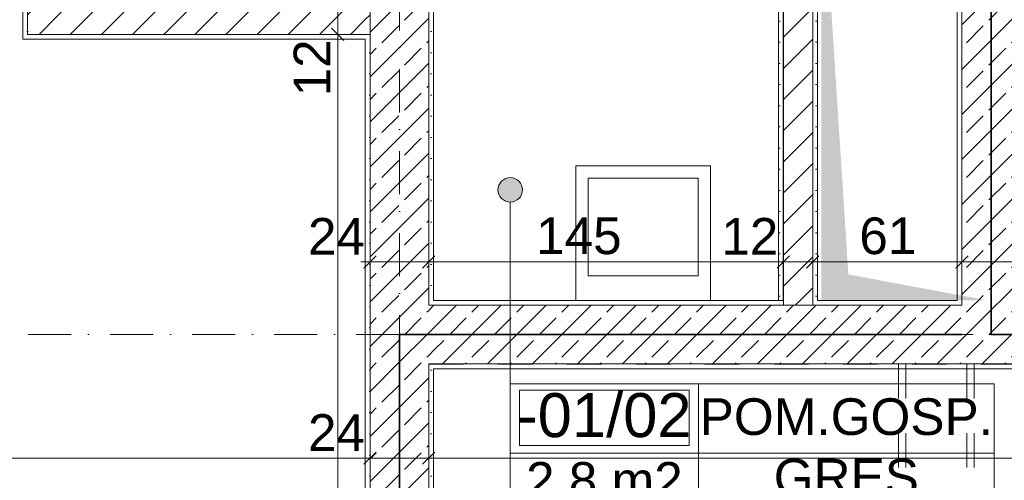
# Model space of a CAD drawing. Header units: millimetres. Extents: x -126271 to -91276, y -179170 to 5194.
# Tile 16 of 34: x -113582 to -109556, y -100562 to -98678. Entities that reach past the tile are written whole.
import ezdxf
from ezdxf.enums import TextEntityAlignment as Align

# ---------------------------------------------------------------- set-up
doc = ezdxf.new("R2010")
doc.units = ezdxf.units.MM
doc.header["$MEASUREMENT"] = 0
doc.linetypes.add('Kropki i Kreski', pattern=[335.138881, 176.388884, -88.194442, 0, -70.555556])
doc.linetypes.add('Przerywana', pattern=[282.222223, 141.111112, -141.111112])
for name, color, linetype, lineweight, true_color in [('Nowe_0_Nr_pióra__8', 7, 'Continuous', 35, 0xa80f02), ('Nowe_Elementy Modelu - Strefy_Nr_pióra__121', 7, 'Continuous', 0, 0xd5e3e3), ('Nowe_Konstrukcja - Schody_Nr_pióra__23', 7, 'Continuous', 13, 0x858585), ('Nowe_Konstrukcja - Ściany zew_Nr_pióra__23', 7, 'Continuous', 13, 0x858585), ('Nowe_Konstrukcja - Ściany zew_Nr_pióra__62', 7, 'Continuous', 18, 0xaaaaaa), ('Nowe_Metryczki pomieszczeń Archicada_Nr_pióra__81', 7, 'Continuous', 13, 0x6a6a6a), ('Nowe_Wymiarowanie - Ogólne_Nr_pióra__81', 7, 'Continuous', 13, 0x6a6a6a), ('Nowe_zagospodarowanie_Nr_pióra__81', 7, 'Continuous', 13, 0x6a6a6a)]:
    doc.layers.add(name, color=color, linetype=linetype, lineweight=lineweight, true_color=true_color)
for name, color, linetype in [('Nowe_Elementy Modelu - Strefy', 7, 'Continuous'), ('Nowe_Konstrukcja - Schody', 7, 'Continuous'), ('Nowe_Konstrukcja - Ściany zew', 7, 'Continuous'), ('Nowe_Osie', 7, 'Continuous'), ('Nowe_Wnętrze - Umeblowanie', 7, 'Continuous'), ('Nowe_Wymiarowanie - Ogólne', 7, 'Continuous'), ('Nowe_zagospodarowanie', 7, 'Continuous')]:
    doc.layers.add(name, color=color, linetype=linetype)
for name, color, linetype, lineweight in [('Nowe_Konstrukcja - Ściany zew_Nr_pióra__21', 7, 'Continuous', 20), ('Nowe_Konstrukcja - Ściany zew_Nr_pióra__3', 7, 'Continuous', 13), ('Nowe_Osie_Nr_pióra__4', 8, 'Continuous', 13), ('Nowe_Wnętrze - Umeblowanie_Nr_pióra__4', 8, 'Continuous', 13), ('Nowe_Wymiarowanie - Ogólne_Nr_pióra__42', 8, 'Continuous', 25)]:
    doc.layers.add(name, color=color, linetype=linetype, lineweight=lineweight)
doc.styles.add('STYL_AUTOMATYCZNY_1', font='arial.ttf')
doc.styles.add('STYL_AUTOMATYCZNY_2', font='arial.ttf')
doc.linetypes.add('REI 120', pattern='A,0,[1,PB-ARCH-001 RZUT PIWNIC_-1.Kondygnacja (1)1.Shx,S=9.126984,R=0,X=0,Y=-0.006213],-1150,0', length=1150)
doc.linetypes.add('REI 60', pattern='A,0,[2,PB-ARCH-001 RZUT PIWNIC_-1.Kondygnacja (1)1.Shx,S=5.15873,R=0,X=0,Y=-0.001199],-650,0', length=650)
doc.dimstyles.new('STYL_AUTOMATYCZNY__1', dxfattribs={"dimtxt": 150, "dimasz": 47.5, "dimexe": 0.18, "dimexo": 0.0625, "dimgap": 0, "dimtad": 1, "dimtih": 1, "dimtoh": 1, "dimdec": 0, "dimlfac": 0.1, "dimzin": 0, "dimdsep": 46, "dimtxsty": 'STYL_AUTOMATYCZNY_1', "dimblk": 'ARROWHEAD_6', "dimblk1": 'ARROWHEAD_6', "dimblk2": 'ARROWHEAD_6', "dimcen": 0.09, "dimse1": 1, "dimse2": 1, "dimclrd": 256, "dimclre": 256, "dimclrt": 8, "dimazin": 0, "dimtfac": 1, "dimtdec": 4, "dimtmove": 0, "dimatfit": 3, "dimfxl": 0, "dimtolj": 1, "dimtzin": 0, "dimarcsym": 0})
doc.dimstyles.new('STYL_AUTOMATYCZNY__2', dxfattribs={"dimtxt": 150, "dimasz": 47.5, "dimexe": 0.18, "dimexo": 0.0625, "dimgap": 0, "dimtad": 1, "dimdec": 0, "dimlfac": 0.1, "dimzin": 0, "dimdsep": 46, "dimtxsty": 'STYL_AUTOMATYCZNY_1', "dimblk": 'ARROWHEAD_6', "dimblk1": 'ARROWHEAD_6', "dimblk2": 'ARROWHEAD_6', "dimcen": 0.09, "dimse1": 1, "dimse2": 1, "dimclrd": 256, "dimclre": 256, "dimclrt": 8, "dimazin": 0, "dimtfac": 1, "dimtdec": 4, "dimtmove": 0, "dimatfit": 3, "dimfxl": 0, "dimtolj": 1, "dimtzin": 0, "dimarcsym": 0})
pattern_1 = [(45, (0, 0), (-91.92388, 91.92388), []), (45, (-45.96, 45.96), (-91.92388, 91.92388), [97.5, -32.5])]
pattern_2 = [(0, (0, 0), (0, 86.60254), [0, -50]), (0, (25, 43.3), (0, 86.60254), [0, -50])]
pattern_3 = [(45, (0, 0), (-63.63961, 63.63961), [])]

# ---------------------------------------------------------------- blocks, each defined once
blk = doc.blocks.new('POM.GOSP._-01_02_8_1', base_point=(-110806.4, -100450.7))
at = {"layer": 'Nowe_Metryczki pomieszczeń Archicada_Nr_pióra__81', "color": 251, "linetype": 'Continuous', "lineweight": 13, "true_color": 0x6a6a6a}
for p, q in [((-111576.4, -100167.9), (-109598.1, -100167.9)), ((-111576.4, -100686.4), (-111576.4, -100167.9)), ((-111537.9, -100193.8), (-110844.9, -100193.8)), ((-111537.9, -100420.1), (-111537.9, -100193.8)), ((-110844.9, -100193.8), (-110844.9, -100420.1)), ((-110806.4, -100167.9), (-110806.4, -100686.4)), ((-109598.1, -100167.9), (-109598.1, -100686.4)), ((-110844.9, -100420.1), (-111537.9, -100420.1)), ((-111576.4, -100450.7), (-109598.1, -100450.7)), ((-109598.1, -100686.4), (-111576.4, -100686.4))]:
    blk.add_line(p, q, dxfattribs=at)
at = {"layer": 'Nowe_Metryczki pomieszczeń Archicada_Nr_pióra__81', "color": 251, "lineweight": 13, "true_color": 0x6a6a6a}
for tag, height, style, p in [('ROOM_NUMBER', 180, 'STYL_AUTOMATYCZNY_2', (-111191.4, -100295.8)), ('ROOM_NAME', 150, 'STYL_AUTOMATYCZNY_1', (-110202.3, -100302)), ('floor_f', 150, 'STYL_AUTOMATYCZNY_1', (-110202.3, -100549.5)), ('ROOM_CALC_AREA', 150, 'STYL_AUTOMATYCZNY_1', (-111191.4, -100562.8))]:
    blk.add_attdef(tag, text='', height=height, dxfattribs=dict(at, style=style)).set_placement(p, align=Align.MIDDLE_CENTER)
blk = doc.blocks.new('Ściana_2_1', base_point=(-112029.5, -99966.6))
at = {"layer": 'Nowe_Konstrukcja - Ściany zew_Nr_pióra__23', "linetype": 'Continuous', "lineweight": 13, "true_color": 0x858585}
h = blk.add_hatch(dxfattribs=at)
h.set_pattern_fill('Tynk_0001', color=252, style=0, pattern_type=2)
h.set_pattern_definition(pattern_2)
h.paths.add_polyline_path([(-110479.5, -99826.6), (-111889.5, -99826.6), (-111889.5, -99846.6), (-110479.5, -99846.6)])
h = blk.add_hatch(dxfattribs=at)
h.set_pattern_fill('Tynk_0001', color=252, style=0, pattern_type=2)
h.set_pattern_definition(pattern_2)
h.paths.add_polyline_path([(-110479.5, -99846.6), (-110459.5, -99846.6), (-110459.5, -99826.6), (-110479.5, -99826.6)])
h = blk.add_hatch(dxfattribs=at)
h.set_pattern_fill('Tynk_0001', color=252, style=0, pattern_type=2)
h.set_pattern_definition(pattern_2)
h.paths.add_polyline_path([(-110339.5, -99846.6), (-110319.5, -99846.6), (-110319.5, -99826.6), (-110339.5, -99826.6)])
h = blk.add_hatch(dxfattribs=at)
h.set_pattern_fill('Tynk_0001', color=252, style=0, pattern_type=2)
h.set_pattern_definition(pattern_2)
h.paths.add_polyline_path([(-110319.5, -99846.6), (-109749.5, -99846.6), (-109749.5, -99826.6), (-110319.5, -99826.6)])
h = blk.add_hatch(dxfattribs=at)
h.set_pattern_fill('Tynk_0001', color=252, style=0, pattern_type=2)
h.set_pattern_definition(pattern_2)
h.paths.add_polyline_path([(-109749.5, -99846.6), (-109729.5, -99846.6), (-109729.5, -99826.6), (-109749.5, -99826.6)])
h = blk.add_hatch(dxfattribs=at)
h.set_pattern_fill('Beton_zbrojony_0001', color=252, style=0, pattern_type=2)
h.set_pattern_definition(pattern_1)
h.paths.add_polyline_path([(-111889.5, -100086.6), (-111889.5, -99846.6), (-111909.5, -99846.6), (-111909.5, -100086.6)])
h = blk.add_hatch(dxfattribs=at)
h.set_pattern_fill('Beton_zbrojony_0001', color=252, style=0, pattern_type=2)
h.set_pattern_definition(pattern_1)
h.paths.add_polyline_path([(-109729.5, -99846.6), (-111889.5, -99846.6), (-111889.5, -100086.6), (-109729.5, -100086.6)])
h = blk.add_hatch(dxfattribs=at)
h.set_pattern_fill('Beton_zbrojony_0001', color=252, style=0, pattern_type=2)
h.set_pattern_definition(pattern_1)
h.paths.add_polyline_path([(-109729.5, -100086.6), (-109489.5, -100086.6), (-109489.5, -99846.6), (-109729.5, -99846.6)])
h = blk.add_hatch(dxfattribs=at)
h.set_pattern_fill('Tynk_0001', color=252, style=0, pattern_type=2)
h.set_pattern_definition(pattern_2)
h.paths.add_polyline_path([(-107409.5, -100086.6), (-111889.5, -100086.6), (-111889.5, -100106.6), (-107409.5, -100106.6)])
at = {"layer": 'Nowe_Konstrukcja - Ściany zew_Nr_pióra__21', "color": 7, "linetype": 'Continuous', "lineweight": 20, "flags": 128}
for points in [[(-110479.5, -99826.6), (-111889.5, -99826.6)], [(-109749.5, -99826.6), (-110319.5, -99826.6)], [(-111889.5, -100106.6), (-107389.5, -100106.6)]]:
    blk.add_lwpolyline(points, dxfattribs=at)
at = {"layer": 'Nowe_Konstrukcja - Ściany zew_Nr_pióra__3', "color": 7, "linetype": 'Continuous', "lineweight": 13}
for p, q in [((-110459.5, -99826.6), (-110459.5, -99846.6)), ((-110339.5, -99846.6), (-110339.5, -99826.6)), ((-109729.5, -99826.6), (-109729.5, -99846.6)), ((-111889.5, -99846.6), (-111909.5, -99846.6)), ((-110459.5, -99846.6), (-111889.5, -99846.6)), ((-110459.5, -99846.6), (-110339.5, -99846.6)), ((-109729.5, -99846.6), (-110339.5, -99846.6)), ((-111909.5, -100086.6), (-111889.5, -100086.6)), ((-111889.5, -100086.6), (-109729.5, -100086.6)), ((-109729.5, -100086.6), (-109489.5, -100086.6))]:
    blk.add_line(p, q, dxfattribs=at)
blk = doc.blocks.new('Ściana_5_1', base_point=(-112029.5, -97726.6))
at = {"layer": 'Nowe_Konstrukcja - Ściany zew_Nr_pióra__23', "linetype": 'Continuous', "lineweight": 13, "true_color": 0x858585}
h = blk.add_hatch(dxfattribs=at)
h.set_pattern_fill('Beton_zbrojony_0001', color=252, style=0, pattern_type=2)
h.set_pattern_definition(pattern_1)
h.paths.add_polyline_path([(-111909.5, -99846.6), (-111909.5, -98006.6), (-112149.5, -98006.6), (-112149.5, -99846.6)])
h = blk.add_hatch(dxfattribs=at)
h.set_pattern_fill('Tynk_0001', color=252, style=0, pattern_type=2)
h.set_pattern_definition(pattern_2)
h.paths.add_polyline_path([(-111889.5, -99826.6), (-111889.5, -98006.6), (-111909.5, -98006.6), (-111909.5, -99826.6)])
h = blk.add_hatch(dxfattribs=at)
h.set_pattern_fill('Tynk_0001', color=252, style=0, pattern_type=2)
h.set_pattern_definition(pattern_2)
h.paths.add_polyline_path([(-112149.5, -98758), (-112149.5, -98738), (-112169.5, -98738), (-112169.5, -98758)])
h = blk.add_hatch(dxfattribs=at)
h.set_pattern_fill('Tynk_0001', color=252, style=0, pattern_type=2)
h.set_pattern_definition(pattern_2)
h.paths.add_polyline_path([(-112169.5, -98758), (-112169.5, -102826.6), (-112149.5, -102826.6), (-112149.5, -98758)])
h = blk.add_hatch(dxfattribs=at)
h.set_pattern_fill('Tynk_0001', color=252, style=0, pattern_type=2)
h.set_pattern_definition(pattern_2)
h.paths.add_polyline_path([(-111889.5, -99846.6), (-111889.5, -99826.6), (-111909.5, -99826.6), (-111909.5, -99846.6)])
h = blk.add_hatch(dxfattribs=at)
h.set_pattern_fill('Beton_zbrojony_0001', color=252, style=0, pattern_type=2)
h.set_pattern_definition(pattern_1)
h.paths.add_polyline_path([(-111909.5, -100086.6), (-111909.5, -99846.6), (-112149.5, -99846.6), (-112149.5, -100086.6)])
h = blk.add_hatch(dxfattribs=at)
h.set_pattern_fill('Beton_zbrojony_0001', color=252, style=0, pattern_type=2)
h.set_pattern_definition(pattern_1)
h.paths.add_polyline_path([(-112149.5, -100086.6), (-112149.5, -102826.6), (-111909.5, -102826.6), (-111909.5, -100086.6)])
h = blk.add_hatch(dxfattribs=at)
h.set_pattern_fill('Tynk_0001', color=252, style=0, pattern_type=2)
h.set_pattern_definition(pattern_2)
h.paths.add_polyline_path([(-111889.5, -100106.6), (-111889.5, -100086.6), (-111909.5, -100086.6), (-111909.5, -100106.6)])
h = blk.add_hatch(dxfattribs=at)
h.set_pattern_fill('Tynk_0001', color=252, style=0, pattern_type=2)
h.set_pattern_definition(pattern_2)
h.paths.add_polyline_path([(-111909.5, -100106.6), (-111909.5, -102826.6), (-111889.5, -102826.6), (-111889.5, -100106.6)])
at = {"layer": 'Nowe_Konstrukcja - Ściany zew_Nr_pióra__21', "color": 7, "linetype": 'Continuous', "lineweight": 20, "flags": 128}
for points in [[(-111889.5, -99826.6), (-111889.5, -98006.6)], [(-112169.5, -98758), (-112169.5, -102826.6)], [(-111889.5, -102826.6), (-111889.5, -100106.6)]]:
    blk.add_lwpolyline(points, dxfattribs=at)
at = {"layer": 'Nowe_Konstrukcja - Ściany zew_Nr_pióra__3', "color": 7, "linetype": 'Continuous', "lineweight": 13}
for p, q in [((-111909.5, -99846.6), (-111909.5, -98006.6)), ((-112149.5, -98738), (-112149.5, -98618)), ((-112169.5, -98738), (-112149.5, -98738)), ((-112149.5, -98738), (-112149.5, -99846.6)), ((-112149.5, -99846.6), (-112149.5, -100086.6)), ((-111889.5, -99846.6), (-111909.5, -99846.6)), ((-112149.5, -100086.6), (-112149.5, -102826.6)), ((-111909.5, -100086.6), (-111889.5, -100086.6)), ((-111909.5, -102826.6), (-111909.5, -100086.6))]:
    blk.add_line(p, q, dxfattribs=at)
blk = doc.blocks.new('Ściana_10_1', base_point=(-113409.5, -97726.6))
at = {"layer": 'Nowe_Konstrukcja - Ściany zew_Nr_pióra__23', "linetype": 'Continuous', "lineweight": 13, "true_color": 0x858585}
h = blk.add_hatch(dxfattribs=at)
h.set_pattern_fill('Tynk_0001', color=252, style=0, pattern_type=2)
h.set_pattern_definition(pattern_2)
h.paths.add_polyline_path([(-113569.5, -98006.6), (-113569.5, -98738), (-113549.5, -98738), (-113549.5, -98006.6)])
h = blk.add_hatch(dxfattribs=at)
h.set_pattern_fill('Bloczki_ceramiczne_0001', color=252, style=0, pattern_type=2)
h.set_pattern_definition(pattern_3)
h.paths.add_polyline_path([(-113549.5, -98006.6), (-113429.5, -98006.6), (-113429.5, -97986.6), (-113549.5, -97986.6)])
h = blk.add_hatch(dxfattribs=at)
h.set_pattern_fill('Bloczki_ceramiczne_0001', color=252, style=0, pattern_type=2)
h.set_pattern_definition(pattern_3)
h.paths.add_polyline_path([(-113549.5, -98006.6), (-113549.5, -98618), (-113429.5, -98618), (-113429.5, -98006.6)])
h = blk.add_hatch(dxfattribs=at)
h.set_pattern_fill('Tynk_0001', color=252, style=0, pattern_type=2)
h.set_pattern_definition(pattern_2)
h.paths.add_polyline_path([(-113409.5, -98598), (-113409.5, -98006.6), (-113429.5, -98006.6), (-113429.5, -98598)])
h = blk.add_hatch(dxfattribs=at)
h.set_pattern_fill('Bloczki_ceramiczne_0001', color=252, style=0, pattern_type=2)
h.set_pattern_definition(pattern_3)
h.paths.add_polyline_path([(-113429.5, -98618), (-113549.5, -98738), (-113429.5, -98738)])
h = blk.add_hatch(dxfattribs=at)
h.set_pattern_fill('Bloczki_ceramiczne_0001', color=252, style=0, pattern_type=2)
h.set_pattern_definition(pattern_3)
h.paths.add_polyline_path([(-113429.5, -98618), (-113549.5, -98618), (-113549.5, -98738)])
h = blk.add_hatch(dxfattribs=at)
h.set_pattern_fill('Tynk_0001', color=252, style=0, pattern_type=2)
h.set_pattern_definition(pattern_2)
h.paths.add_polyline_path([(-113409.5, -98598), (-113429.5, -98618), (-113409.5, -98618)])
h = blk.add_hatch(dxfattribs=at)
h.set_pattern_fill('Tynk_0001', color=252, style=0, pattern_type=2)
h.set_pattern_definition(pattern_2)
h.paths.add_polyline_path([(-113409.5, -98598), (-113429.5, -98598), (-113429.5, -98618)])
h = blk.add_hatch(dxfattribs=at)
h.set_pattern_fill('Tynk_0001', color=252, style=0, pattern_type=2)
h.set_pattern_definition(pattern_2)
h.paths.add_polyline_path([(-113549.5, -98738), (-113569.5, -98758), (-113549.5, -98758)])
h = blk.add_hatch(dxfattribs=at)
h.set_pattern_fill('Tynk_0001', color=252, style=0, pattern_type=2)
h.set_pattern_definition(pattern_2)
h.paths.add_polyline_path([(-113549.5, -98738), (-113569.5, -98738), (-113569.5, -98758)])
at = {"layer": 'Nowe_Konstrukcja - Ściany zew_Nr_pióra__21', "color": 7, "linetype": 'Continuous', "lineweight": 20, "flags": 128}
for points in [[(-113569.5, -98006.6), (-113569.5, -98758)], [(-113409.5, -98598), (-113409.5, -98006.6)], [(-113569.5, -98758), (-113549.5, -98758)]]:
    blk.add_lwpolyline(points, dxfattribs=at)
at = {"layer": 'Nowe_Konstrukcja - Ściany zew_Nr_pióra__3', "color": 7, "linetype": 'Continuous', "lineweight": 13}
for p, q in [((-113549.5, -97986.6), (-113549.5, -98006.6)), ((-113429.5, -97986.6), (-113549.5, -97986.6)), ((-113549.5, -98006.6), (-113549.5, -98618)), ((-113429.5, -98006.6), (-113429.5, -97986.6)), ((-113429.5, -98618), (-113429.5, -98006.6)), ((-113549.5, -98618), (-113549.5, -98738)), ((-113429.5, -98618), (-113409.5, -98618)), ((-113549.5, -98738), (-113429.5, -98738))]:
    blk.add_line(p, q, dxfattribs=at)
blk = doc.blocks.new('Ściana_11_1', base_point=(-112029.5, -98598))
at = {"layer": 'Nowe_Konstrukcja - Ściany zew_Nr_pióra__23', "linetype": 'Continuous', "lineweight": 13, "true_color": 0x858585}
h = blk.add_hatch(dxfattribs=at)
h.set_pattern_fill('Bloczki_ceramiczne_0001', color=252, style=0, pattern_type=2)
h.set_pattern_definition(pattern_3)
h.paths.add_polyline_path([(-113429.5, -98738), (-112169.5, -98738), (-112169.5, -98618), (-113429.5, -98618)])
h = blk.add_hatch(dxfattribs=at)
h.set_pattern_fill('Tynk_0001', color=252, style=0, pattern_type=2)
h.set_pattern_definition(pattern_2)
h.paths.add_polyline_path([(-113409.5, -98618), (-112169.5, -98618), (-112169.5, -98598), (-113409.5, -98598)])
h = blk.add_hatch(dxfattribs=at)
h.set_pattern_fill('Bloczki_ceramiczne_0001', color=252, style=0, pattern_type=2)
h.set_pattern_definition(pattern_3)
h.paths.add_polyline_path([(-112149.5, -98738), (-112149.5, -98618), (-112169.5, -98618), (-112169.5, -98738)])
h = blk.add_hatch(dxfattribs=at)
h.set_pattern_fill('Tynk_0001', color=252, style=0, pattern_type=2)
h.set_pattern_definition(pattern_2)
h.paths.add_polyline_path([(-113549.5, -98758), (-112169.5, -98758), (-112169.5, -98738), (-113549.5, -98738)])
at = {"layer": 'Nowe_Konstrukcja - Ściany zew_Nr_pióra__21', "color": 7, "linetype": 'Continuous', "lineweight": 20, "flags": 128}
for points in [[(-112169.5, -98598), (-113409.5, -98598)], [(-113549.5, -98758), (-112169.5, -98758)]]:
    blk.add_lwpolyline(points, dxfattribs=at)
at = {"layer": 'Nowe_Konstrukcja - Ściany zew_Nr_pióra__3', "color": 7, "linetype": 'Continuous', "lineweight": 13}
for p, q in [((-113429.5, -98618), (-113409.5, -98618)), ((-112169.5, -98618), (-113409.5, -98618)), ((-112149.5, -98618), (-112169.5, -98618)), ((-112149.5, -98738), (-112149.5, -98618)), ((-113549.5, -98738), (-113429.5, -98738)), ((-113429.5, -98738), (-112169.5, -98738)), ((-112169.5, -98738), (-112149.5, -98738))]:
    blk.add_line(p, q, dxfattribs=at)
blk = doc.blocks.new('Ściana_12_1', base_point=(-110399.5, -99966.6))
at = {"layer": 'Nowe_Konstrukcja - Ściany zew_Nr_pióra__23', "linetype": 'Continuous', "lineweight": 13, "true_color": 0x858585}
h = blk.add_hatch(dxfattribs=at)
h.set_pattern_fill('Tynk_0001', color=252, style=0, pattern_type=2)
h.set_pattern_definition(pattern_2)
h.paths.add_polyline_path([(-110479.5, -98006.6), (-110479.5, -99826.6), (-110459.5, -99826.6), (-110459.5, -98006.6)])
h = blk.add_hatch(dxfattribs=at)
h.set_pattern_fill('Bloczki_ceramiczne_0001', color=252, style=0, pattern_type=2)
h.set_pattern_definition(pattern_3)
h.paths.add_polyline_path([(-110459.5, -98006.6), (-110339.5, -98006.6), (-110339.5, -97986.6), (-110459.5, -97986.6)])
h = blk.add_hatch(dxfattribs=at)
h.set_pattern_fill('Bloczki_ceramiczne_0001', color=252, style=0, pattern_type=2)
h.set_pattern_definition(pattern_3)
h.paths.add_polyline_path([(-110339.5, -99826.6), (-110339.5, -98006.6), (-110459.5, -98006.6), (-110459.5, -99826.6)])
h = blk.add_hatch(dxfattribs=at)
h.set_pattern_fill('Tynk_0001', color=252, style=0, pattern_type=2)
h.set_pattern_definition(pattern_2)
h.paths.add_polyline_path([(-110319.5, -99826.6), (-110319.5, -98006.6), (-110339.5, -98006.6), (-110339.5, -99826.6)])
h = blk.add_hatch(dxfattribs=at)
h.set_pattern_fill('Bloczki_ceramiczne_0001', color=252, style=0, pattern_type=2)
h.set_pattern_definition(pattern_3)
h.paths.add_polyline_path([(-110459.5, -99846.6), (-110339.5, -99846.6), (-110339.5, -99826.6), (-110459.5, -99826.6)])
at = {"layer": 'Nowe_Konstrukcja - Ściany zew_Nr_pióra__21', "color": 7, "linetype": 'Continuous', "lineweight": 20, "flags": 128}
for points in [[(-110479.5, -98006.6), (-110479.5, -99826.6)], [(-110319.5, -99826.6), (-110319.5, -98006.6)]]:
    blk.add_lwpolyline(points, dxfattribs=at)
at = {"layer": 'Nowe_Konstrukcja - Ściany zew_Nr_pióra__3', "color": 7, "linetype": 'Continuous', "lineweight": 13}
for p, q in [((-110459.5, -97986.6), (-110459.5, -98006.6)), ((-110339.5, -97986.6), (-110459.5, -97986.6)), ((-110459.5, -98006.6), (-110459.5, -99826.6)), ((-110339.5, -98006.6), (-110339.5, -97986.6)), ((-110339.5, -99826.6), (-110339.5, -98006.6)), ((-110459.5, -99826.6), (-110459.5, -99846.6)), ((-110339.5, -99846.6), (-110339.5, -99826.6)), ((-110459.5, -99846.6), (-110339.5, -99846.6))]:
    blk.add_line(p, q, dxfattribs=at)
blk = doc.blocks.new('Ściana_18_1', base_point=(-109609.5, -99966.6))
at = {"layer": 'Nowe_Konstrukcja - Ściany zew_Nr_pióra__23', "linetype": 'Continuous', "lineweight": 13, "true_color": 0x858585}
h = blk.add_hatch(dxfattribs=at)
h.set_pattern_fill('Tynk_0001', color=252, style=0, pattern_type=2)
h.set_pattern_definition(pattern_2)
h.paths.add_polyline_path([(-109749.5, -98006.6), (-109749.5, -99826.6), (-109729.5, -99826.6), (-109729.5, -98006.6)])
h = blk.add_hatch(dxfattribs=at)
h.set_pattern_fill('Beton_zbrojony_0001', color=252, style=0, pattern_type=2)
h.set_pattern_definition(pattern_1)
h.paths.add_polyline_path([(-109729.5, -98006.6), (-109489.5, -98006.6), (-109489.5, -97986.6), (-109729.5, -97986.6)])
h = blk.add_hatch(dxfattribs=at)
h.set_pattern_fill('Beton_zbrojony_0001', color=252, style=0, pattern_type=2)
h.set_pattern_definition(pattern_1)
h.paths.add_polyline_path([(-109489.5, -99826.6), (-109489.5, -98006.6), (-109729.5, -98006.6), (-109729.5, -99826.6)])
h = blk.add_hatch(dxfattribs=at)
h.set_pattern_fill('Tynk_0001', color=252, style=0, pattern_type=2)
h.set_pattern_definition(pattern_2)
h.paths.add_polyline_path([(-109469.5, -99826.6), (-109469.5, -98006.6), (-109489.5, -98006.6), (-109489.5, -99826.6)])
h = blk.add_hatch(dxfattribs=at)
h.set_pattern_fill('Beton_zbrojony_0001', color=252, style=0, pattern_type=2)
h.set_pattern_definition(pattern_1)
h.paths.add_polyline_path([(-109729.5, -99846.6), (-109489.5, -99846.6), (-109489.5, -99826.6), (-109729.5, -99826.6)])
at = {"layer": 'Nowe_Konstrukcja - Ściany zew_Nr_pióra__21', "color": 7, "linetype": 'Continuous', "lineweight": 20, "flags": 128}
for points in [[(-109749.5, -98006.6), (-109749.5, -99826.6)], [(-109469.5, -99826.6), (-109469.5, -98006.6)]]:
    blk.add_lwpolyline(points, dxfattribs=at)
at = {"layer": 'Nowe_Konstrukcja - Ściany zew_Nr_pióra__3', "color": 7, "linetype": 'Continuous', "lineweight": 13}
for p, q in [((-109729.5, -97986.6), (-109729.5, -98006.6)), ((-109729.5, -98006.6), (-109729.5, -99826.6)), ((-109489.5, -98006.6), (-109489.5, -97986.6)), ((-109489.5, -99826.6), (-109489.5, -98006.6)), ((-109729.5, -99826.6), (-109729.5, -99846.6)), ((-109489.5, -99846.6), (-109489.5, -99826.6))]:
    blk.add_line(p, q, dxfattribs=at)
blk = doc.blocks.new('Schody 3')
at = {"layer": 'Nowe_Konstrukcja - Schody_Nr_pióra__23', "color": 252, "linetype": 'Przerywana', "lineweight": 13, "true_color": 0x858585}
for p, q in [((0, 3880), (2750, 3880)), ((2750, 3880), (2750, -560)), ((2750, 1960), (1450, 1960)), ((2750, 1930), (1450, 1930)), ((2750, 1680), (1450, 1680)), ((2750, 1650), (1450, 1650))]:
    blk.add_line(p, q, dxfattribs=at)
blk = doc.blocks.new('Zlew tradycyjny 27')
at = {"layer": 'Nowe_Wnętrze - Umeblowanie_Nr_pióra__4', "color": 8, "linetype": 'Continuous', "lineweight": 13}
for p, q in [((500, 450), (50, 450)), ((50, 450), (50, 50)), ((500, 50), (500, 450)), ((50, 50), (500, 50))]:
    blk.add_line(p, q, dxfattribs=at)
at = {"layer": 'Nowe_Wnętrze - Umeblowanie_Nr_pióra__4', "color": 8, "linetype": 'Continuous', "lineweight": 13, "flags": 128}
blk.add_lwpolyline([(0, 0), (550, 0), (550, 550), (0, 550)], close=True, dxfattribs=at)
blk = doc.blocks.new('Standardowy znacznik osi_3')
at = {"layer": 'Nowe_Osie_Nr_pióra__4', "color": 8, "linetype": 'Kropki i Kreski', "lineweight": 13}
blk.add_line((1000, 0), (16473, 0), dxfattribs=at)
at = {"layer": 'Nowe_Osie_Nr_pióra__4', "color": 8, "lineweight": 13, "style": 'STYL_AUTOMATYCZNY_1'}
for tag, p in [('AC_MarkerText_1_0', (-67.9, -57.1)), ('AC_MarkerText_1_1', (17905.2, -57.1))]:
    blk.add_attdef(tag, text='', height=250, rotation=270, dxfattribs=at).set_placement(p, align=Align.TOP_CENTER)
blk = doc.blocks.new('Standardowy znacznik osi_5')
at = {"layer": 'Nowe_Osie_Nr_pióra__4', "color": 8, "linetype": 'Kropki i Kreski', "lineweight": 13}
blk.add_line((1000, 0), (32849.3, 0), dxfattribs=at)
at = {"layer": 'Nowe_Osie_Nr_pióra__4', "color": 8, "lineweight": 13, "style": 'STYL_AUTOMATYCZNY_1'}
for tag, p in [('AC_MarkerText_1_0', (-250, -239.3)), ('AC_MarkerText_1_1', (34099.3, -239.3))]:
    blk.add_attdef(tag, text='', height=250, rotation=180, dxfattribs=at).set_placement(p, align=Align.TOP_CENTER)
blk = doc.blocks.new('Polilinia_1_1', base_point=(-111576.4, -100167.9))
at = {"layer": 'Nowe_zagospodarowanie_Nr_pióra__81', "linetype": 'Continuous', "lineweight": 13, "true_color": 0x6a6a6a}
blk.add_hatch(color=251, dxfattribs=at).paths.add_polyline_path([(-111626.4, -99374.2), (-111622.6, -99393.3), (-111611.8, -99409.6), (-111595.5, -99420.4), (-111576.4, -99424.2), (-111557.3, -99420.4), (-111541, -99409.6), (-111530.2, -99393.3), (-111526.4, -99374.2), (-111530.2, -99355.1), (-111541, -99338.8), (-111557.3, -99328), (-111576.4, -99324.2), (-111595.5, -99328), (-111611.8, -99338.8), (-111622.6, -99355.1)])
at = {"layer": 'Nowe_zagospodarowanie_Nr_pióra__81', "color": 251, "linetype": 'Continuous', "lineweight": 13, "true_color": 0x6a6a6a, "flags": 128}
blk.add_lwpolyline([(-111576.4, -100167.9), (-111576.4, -99424.2)], dxfattribs=at)
at = {"layer": 'Nowe_zagospodarowanie_Nr_pióra__81', "color": 251, "linetype": 'Continuous', "lineweight": 13, "true_color": 0x6a6a6a}
blk.add_circle((-111576.4, -99374.2), 50, dxfattribs=at)
blk = doc.blocks.new('*D138')
at = {"layer": 'Nowe_Wymiarowanie - Ogólne_Nr_pióra__81', "color": 251, "linetype": 'Continuous', "lineweight": 13, "true_color": 0x6a6a6a}
for p, q in [((-115989.5, -100518.9), (-115989.5, -100425.1)), ((-112149.5, -100518.9), (-112149.5, -100425.1)), ((-115964.5, -100447), (-116014.5, -100497)), ((-115989.5, -100472), (-112149.5, -100472)), ((-112124.5, -100447), (-112174.5, -100497))]:
    blk.add_line(p, q, dxfattribs=at)
at = {"layer": 'Nowe_Wymiarowanie - Ogólne_Nr_pióra__42', "color": 8, "lineweight": 25, "char_height": 150, "attachment_point": 7, "style": 'STYL_AUTOMATYCZNY_1'}
for s, insert in [('\\A1;{\\pql;\\fArial|b0|i0|c238|p0;\\W1.000000;384}', (-114355.5, -100442)), ('\\A1;{\\pql;\\fArial|b0|i0|c238|p0;\\W1.000000;24}', (-112403.3, -100442))]:
    blk.add_mtext(s, dxfattribs=dict(at, insert=insert))
blk = doc.blocks.new('ARROWHEAD_6')
at = {"color": 0, "linetype": 'Continuous', "lineweight": 0}
for p, q in [((0, 0), (-1, 0)), ((-0.5, -0.5), (0.5, 0.5))]:
    blk.add_line(p, q, dxfattribs=at)
blk = doc.blocks.new('*D139')
at = {"layer": 'Nowe_Wymiarowanie - Ogólne_Nr_pióra__81', "color": 251, "linetype": 'Continuous', "lineweight": 13, "true_color": 0x6a6a6a}
for p, q in [((-112149.5, -100518.9), (-112149.5, -100425.1)), ((-111909.5, -100518.9), (-111909.5, -100425.1)), ((-112124.5, -100447), (-112174.5, -100497)), ((-112149.5, -100472), (-111909.5, -100472)), ((-111884.5, -100447), (-111934.5, -100497))]:
    blk.add_line(p, q, dxfattribs=at)
blk = doc.blocks.new('*D140')
at = {"layer": 'Nowe_Wymiarowanie - Ogólne_Nr_pióra__81', "color": 251, "linetype": 'Continuous', "lineweight": 13, "true_color": 0x6a6a6a}
for p, q in [((-111909.5, -100518.9), (-111909.5, -100425.1)), ((-105849.5, -100518.9), (-105849.5, -100425.1)), ((-111884.5, -100447), (-111934.5, -100497)), ((-111909.5, -100472), (-105849.5, -100472)), ((-105824.5, -100447), (-105874.5, -100497))]:
    blk.add_line(p, q, dxfattribs=at)
at = {"layer": 'Nowe_Wymiarowanie - Ogólne_Nr_pióra__42', "color": 8, "lineweight": 25, "char_height": 150, "attachment_point": 7, "style": 'STYL_AUTOMATYCZNY_1'}
for s, insert in [('\\A1;{\\pql;\\fArial|b0|i0|c238|p0;\\W1.000000;606}', (-109165.5, -100442)), ('\\A1;{\\pql;\\fArial|b0|i0|c238|p0;\\W1.000000;24}', (-106103.3, -100442))]:
    blk.add_mtext(s, dxfattribs=dict(at, insert=insert))
blk = doc.blocks.new('*D152')
at = {"layer": 'Nowe_Wymiarowanie - Ogólne_Nr_pióra__81', "color": 251, "linetype": 'Continuous', "lineweight": 13, "true_color": 0x6a6a6a}
for p, q in [((-112235, -98738), (-112328.8, -98738)), ((-112306.9, -98713), (-112256.9, -98763)), ((-112281.9, -102826.6), (-112281.9, -98738)), ((-112306.9, -102801.6), (-112256.9, -102851.6)), ((-112235, -102826.6), (-112328.8, -102826.6)), ((-112281.9, -102864.1), (-112281.9, -102826.6))]:
    blk.add_line(p, q, dxfattribs=at)
at = {"layer": 'Nowe_Wymiarowanie - Ogólne_Nr_pióra__42', "color": 8, "lineweight": 25, "char_height": 150, "attachment_point": 7, "rotation": 90, "style": 'STYL_AUTOMATYCZNY_1'}
for s, insert in [('\\A1;{\\pql;\\fArial|b0|i0|c238|p0;\\W1.000000;12}', (-112311.9, -98991.8)), ('\\A1;{\\pql;\\fArial|b0|i0|c238|p0;\\W1.000000;409}', (-112311.9, -101068.3))]:
    blk.add_mtext(s, dxfattribs=dict(at, insert=insert))
blk = doc.blocks.new('*D153')
at = {"layer": 'Nowe_Wymiarowanie - Ogólne_Nr_pióra__81', "color": 251, "linetype": 'Continuous', "lineweight": 13, "true_color": 0x6a6a6a}
for p, q in [((-112235, -98618), (-112328.8, -98618)), ((-112306.9, -98593), (-112256.9, -98643)), ((-112281.9, -98738), (-112281.9, -98618)), ((-112306.9, -98713), (-112256.9, -98763))]:
    blk.add_line(p, q, dxfattribs=at)
blk = doc.blocks.new('*D160')
at = {"layer": 'Nowe_Wymiarowanie - Ogólne_Nr_pióra__81', "color": 251, "linetype": 'Continuous', "lineweight": 13, "true_color": 0x6a6a6a}
for p, q in [((-112149.5, -99716.2), (-112149.5, -99622.5)), ((-111909.5, -99716.2), (-111909.5, -99622.5)), ((-112187, -99669.3), (-112149.5, -99669.3)), ((-112124.5, -99644.3), (-112174.5, -99694.3)), ((-112149.5, -99669.3), (-111909.5, -99669.3)), ((-111884.5, -99644.3), (-111934.5, -99694.3))]:
    blk.add_line(p, q, dxfattribs=at)
at = {"layer": 'Nowe_Wymiarowanie - Ogólne_Nr_pióra__42', "color": 8, "lineweight": 25, "insert": (-112403.3, -99639.3), "char_height": 150, "attachment_point": 7, "style": 'STYL_AUTOMATYCZNY_1'}
blk.add_mtext('\\A1;{\\pql;\\fArial|b0|i0|c238|p0;\\W1.000000;24}', dxfattribs=at)
blk = doc.blocks.new('*D161')
at = {"layer": 'Nowe_Wymiarowanie - Ogólne_Nr_pióra__81', "color": 251, "linetype": 'Continuous', "lineweight": 13, "true_color": 0x6a6a6a}
for p, q in [((-111909.5, -99716.2), (-111909.5, -99622.5)), ((-110459.5, -99716.2), (-110459.5, -99622.5)), ((-111884.5, -99644.3), (-111934.5, -99694.3)), ((-111909.5, -99669.3), (-110459.5, -99669.3)), ((-110434.5, -99644.3), (-110484.5, -99694.3))]:
    blk.add_line(p, q, dxfattribs=at)
at = {"layer": 'Nowe_Wymiarowanie - Ogólne_Nr_pióra__42', "color": 8, "lineweight": 25, "char_height": 150, "attachment_point": 7, "style": 'STYL_AUTOMATYCZNY_1'}
for s, insert in [('\\A1;{\\pql;\\fArial|b0|i0|c238|p0;\\W1.000000;145}', (-111470.5, -99639.3)), ('\\A1;{\\pql;\\fArial|b0|i0|c238|p0;\\W1.000000;12}', (-110713.3, -99639.3))]:
    blk.add_mtext(s, dxfattribs=dict(at, insert=insert))
blk = doc.blocks.new('*D162')
at = {"layer": 'Nowe_Wymiarowanie - Ogólne_Nr_pióra__81', "color": 251, "linetype": 'Continuous', "lineweight": 13, "true_color": 0x6a6a6a}
for p, q in [((-110459.5, -99716.2), (-110459.5, -99622.5)), ((-110339.5, -99716.2), (-110339.5, -99622.5)), ((-110434.5, -99644.3), (-110484.5, -99694.3)), ((-110459.5, -99669.3), (-110339.5, -99669.3)), ((-110314.5, -99644.3), (-110364.5, -99694.3))]:
    blk.add_line(p, q, dxfattribs=at)
blk = doc.blocks.new('*D163')
at = {"layer": 'Nowe_Wymiarowanie - Ogólne_Nr_pióra__81', "color": 251, "linetype": 'Continuous', "lineweight": 13, "true_color": 0x6a6a6a}
for p, q in [((-110339.5, -99716.2), (-110339.5, -99622.5)), ((-109729.5, -99716.2), (-109729.5, -99622.5)), ((-110314.5, -99644.3), (-110364.5, -99694.3)), ((-110339.5, -99669.3), (-109729.5, -99669.3)), ((-109704.5, -99644.3), (-109754.5, -99694.3))]:
    blk.add_line(p, q, dxfattribs=at)
at = {"layer": 'Nowe_Wymiarowanie - Ogólne_Nr_pióra__42', "color": 8, "lineweight": 25, "insert": (-110148.9, -99639.3), "char_height": 150, "attachment_point": 7, "style": 'STYL_AUTOMATYCZNY_1'}
blk.add_mtext('\\A1;{\\pql;\\fArial|b0|i0|c238|p0;\\W1.000000;61}', dxfattribs=at)
blk = doc.blocks.new('*D164')
at = {"layer": 'Nowe_Wymiarowanie - Ogólne_Nr_pióra__81', "color": 251, "linetype": 'Continuous', "lineweight": 13, "true_color": 0x6a6a6a}
for p, q in [((-109729.5, -99716.2), (-109729.5, -99622.5)), ((-109489.5, -99716.2), (-109489.5, -99622.5)), ((-109704.5, -99644.3), (-109754.5, -99694.3)), ((-109729.5, -99669.3), (-109489.5, -99669.3)), ((-109464.5, -99644.3), (-109514.5, -99694.3))]:
    blk.add_line(p, q, dxfattribs=at)

msp = doc.modelspace()

# ---------------------------------------------------------------- hatches: boundary and pattern name
at = {"layer": 'Nowe_Konstrukcja - Ściany zew_Nr_pióra__62', "linetype": 'Continuous', "lineweight": 0, "true_color": 0xb2b2b2}
msp.add_hatch(color=253, dxfattribs=at).paths.add_polyline_path([(-110304.5, -98006.6), (-110304.5, -99826.6), (-109624.5, -99826.6), (-110193.7, -99720.4)])

# ---------------------------------------------------------------- linework, layer by layer
at = {"layer": 'Nowe_0_Nr_pióra__8', "color": 14, "linetype": 'REI 120', "lineweight": 35, "true_color": 0xa80f02}
msp.add_lwpolyline([(-107529.5, -97866.6), (-107529.5, -99966.6), (-109609.5, -99966.6), (-109609.5, -97866.6), (-109093.7, -97866.6)], dxfattribs=at)
at = {"layer": 'Nowe_Elementy Modelu - Strefy_Nr_pióra__121', "color": 254, "linetype": 'Continuous', "lineweight": 0, "true_color": 0xd5e3e3, "flags": 128}
for points in [[(-112169.5, -102826.6), (-112169.5, -98758), (-113569.5, -98758), (-113569.5, -98006.6), (-115969.5, -98006.6), (-115969.5, -102826.6)], [(-105869.5, -102826.6), (-105869.5, -98006.6), (-107389.5, -98006.6), (-107389.5, -100106.6), (-111889.5, -100106.6), (-111889.5, -102826.6)], [(-111769.3, -98006.6), (-111889.5, -98006.6), (-111889.5, -99826.6), (-110460, -99826.6), (-110460, -98006.6)]]:
    msp.add_lwpolyline(points, close=True, dxfattribs=at)

# ---------------------------------------------------------------- block references
at = {"layer": 'Nowe_Elementy Modelu - Strefy', "color": 251, "linetype": 'Continuous', "lineweight": 13, "true_color": 0x6a6a6a}
msp.add_blockref('POM.GOSP._-01_02_8_1', (-110806.4, -100450.7), dxfattribs=at).add_auto_attribs({'ROOM_NAME': 'POM.GOSP.', 'ROOM_NUMBER': '-01/02', 'ROOM_CALC_AREA': '2,8 m2', 'floor_f': 'GRES'})
at = {"layer": 'Nowe_Konstrukcja - Ściany zew', "color": 7, "lineweight": 20}
for name, p in [('Ściana_10_1', (-113409.5, -97726.6)), ('Ściana_5_1', (-112029.5, -97726.6)), ('Ściana_12_1', (-110399.5, -99966.6)), ('Ściana_18_1', (-109609.5, -99966.6)), ('Ściana_11_1', (-112029.5, -98598)), ('Ściana_2_1', (-112029.5, -99966.6))]:
    msp.add_blockref(name, p, dxfattribs=at)
at = {"layer": 'Nowe_Wnętrze - Umeblowanie', "color": 8, "linetype": 'Continuous', "lineweight": 13, "zscale": 1000, "rotation": 180}
msp.add_blockref('Zlew tradycyjny 27', (-110758.2, -99276.6), dxfattribs=at)

# ---------------------------------------------------------------- dimensions: what is measured, and where the dimension line sits
at = {"layer": 'Nowe_Wymiarowanie - Ogólne', "color": 251, "linetype": 'Continuous', "lineweight": 13, "true_color": 0x6a6a6a}
for base, p1, p2, picture, middle in [((-112281.9, -98618), (-112849.5, -98738), (-112799.5, -98618), '*D153', (-112386.9, -98877.7)), ((-112281.9, -98738), (-112169.5, -102826.6), (-112849.5, -98738), '*D152', (-112386.9, -100897.1))]:
    dim = msp.add_linear_dim(base=base, p1=p1, p2=p2, angle=90, dimstyle='STYL_AUTOMATYCZNY__2', dxfattribs=at)
    dim.commit()
    dim.dimension.update_dxf_attribs({"geometry": picture, "text_midpoint": middle, "dimtype": 160, "text_rotation": 90})
for base, p1, p2, picture, middle in [((-110339.5, -99669.3), (-110459.5, -98916.6), (-110339.5, -98916.6), '*D162', (-110599.2, -99564.3)), ((-109729.5, -99669.3), (-110339.5, -98916.6), (-109729.5, -98916.6), '*D163', (-110034.8, -99564.3)), ((-109489.5, -99669.3), (-109729.5, -98916.6), (-109489.5, -98916.6), '*D164', (-109350.4, -99564.3)), ((-112149.5, -100472), (-115989.5, -100416.6), (-112149.5, -100416.6), '*D138', (-114184.3, -100367))]:
    dim = msp.add_linear_dim(base=base, p1=p1, p2=p2, dimstyle='STYL_AUTOMATYCZNY__1', dxfattribs=at)
    dim.commit()
    dim.dimension.update_dxf_attribs({"geometry": picture, "text_midpoint": middle, "dimtype": 160})

# ---------------------------------------------------------------- next in the draw order: block references
at = {"layer": 'Nowe_Konstrukcja - Schody', "color": 250, "linetype": 'Continuous', "lineweight": 13, "true_color": 0x333333, "zscale": 1000, "rotation": 90}
msp.add_blockref('Schody 3', (-108029, -102836.9), dxfattribs=at)

# ---------------------------------------------------------------- next in the draw order: linework, layer by layer
at = {"layer": 'Nowe_0_Nr_pióra__8', "color": 14, "linetype": 'REI 60', "lineweight": 35, "true_color": 0xa80f02}
msp.add_lwpolyline([(-109729.5, -99966.6), (-112029.5, -99966.6), (-112029.5, -102966.6), (-105729.5, -102966.6)], dxfattribs=at)

# ---------------------------------------------------------------- next in the draw order: block references
at = {"layer": 'Nowe_Osie', "color": 8, "linetype": 'Continuous', "lineweight": 15, "zscale": 1000}
for name, p, rotation in [('Standardowy znacznik osi_3', (-112029.5, -106426.6), 90), ('Standardowy znacznik osi_5', (-91921.8, -99966.6), 180)]:
    msp.add_blockref(name, p, dxfattribs=dict(at, rotation=rotation))
at = {"layer": 'Nowe_zagospodarowanie', "color": 251, "linetype": 'Continuous', "lineweight": 13, "true_color": 0x6a6a6a}
msp.add_blockref('Polilinia_1_1', (-111576.4, -100167.9), dxfattribs=at)

# ---------------------------------------------------------------- next in the draw order: dimensions: what is measured, and where the dimension line sits
at = {"layer": 'Nowe_Wymiarowanie - Ogólne', "color": 251, "linetype": 'Continuous', "lineweight": 13, "true_color": 0x6a6a6a}
for base, p1, p2, picture, middle in [((-110459.5, -99669.3), (-111909.5, -100416.6), (-110459.5, -98916.6), '*D161', (-111299.3, -99564.3)), ((-105849.5, -100472), (-111909.5, -100416.6), (-105849.5, -99418.9), '*D140', (-108994.3, -100367)), ((-111909.5, -99669.3), (-112149.5, -100416.6), (-111909.5, -100416.6), '*D160', (-112289.2, -99564.3)), ((-111909.5, -100472), (-112149.5, -100416.6), (-111909.5, -100416.6), '*D139', (-112289.2, -100367))]:
    dim = msp.add_linear_dim(base=base, p1=p1, p2=p2, dimstyle='STYL_AUTOMATYCZNY__1', dxfattribs=at)
    dim.commit()
    dim.dimension.update_dxf_attribs({"geometry": picture, "text_midpoint": middle, "dimtype": 160})

doc.saveas('drawing.dxf')
